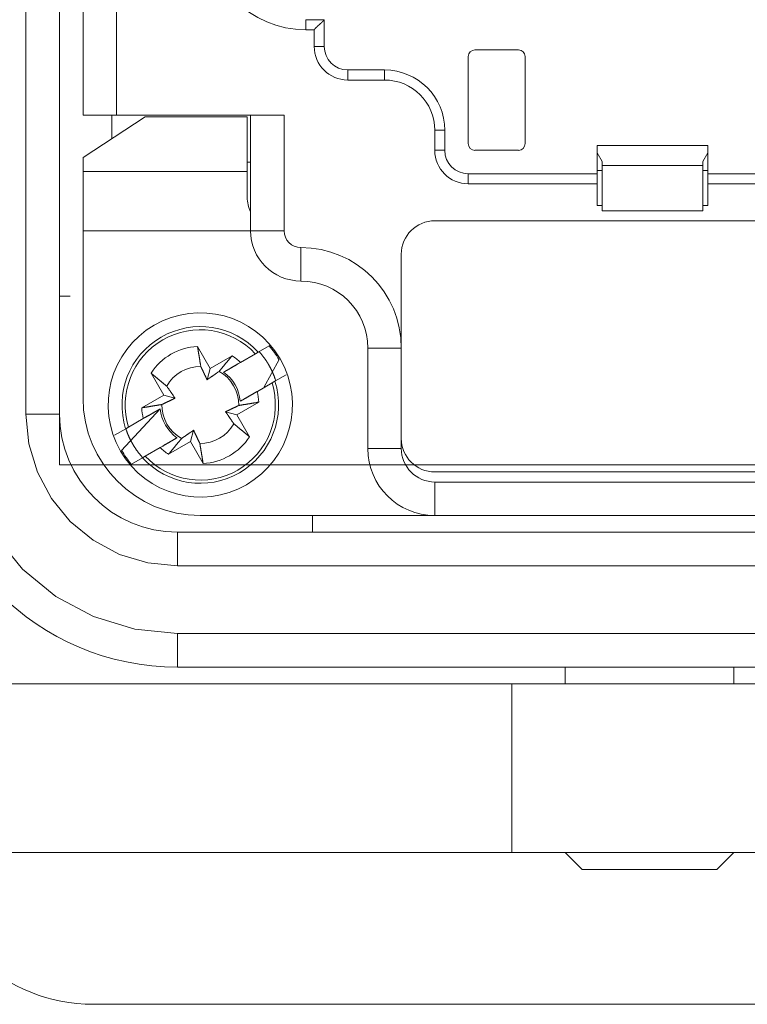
# Model space of a CAD drawing. Header units: millimetres. Extents: x 12388 to 56229, y -202 to 7369.
# Tile 49 of 88: x 21295 to 21382, y 2279 to 2395. Entities that reach past the tile are written whole.
import ezdxf

# ---------------------------------------------------------------- set-up
doc = ezdxf.new("R2010")
doc.units = ezdxf.units.MM
doc.header["$LTSCALE"] = 40
doc.layers.add('도면층1', color=1, linetype='Continuous')

# ---------------------------------------------------------------- blocks, each defined once
blk = doc.blocks.new('0077')
at = {"layer": '도면층1', "linetype": 'Continuous', "lineweight": 15}
for p, q in [((21300.14, 2534.54), (21300.14, 2342.54)), ((21300.14, 2342.54), (21440.14, 2342.54))]:
    blk.add_line(p, q, dxfattribs=at)
at = {"layer": '도면층1', "linetype": 'Continuous', "lineweight": 0}
for p, q in [((21296.14, 2528.54), (21296.14, 2348.54)), ((21300.14, 2348.54), (21300.14, 2528.54)), ((21302.94, 2384), (21302.94, 2491.69)), ((21306.91, 2491.69), (21306.91, 2384)), ((21329.36, 2394.13), (21329.36, 2395.32)), ((21329.36, 2395.32), (21331.55, 2395.32)), ((21331.55, 2395.32), (21331.55, 2392.14)), ((21330.36, 2394.13), (21329.36, 2394.13)), ((21330.36, 2392.14), (21330.36, 2394.13)), ((21330.35, 2392.14), (21331.55, 2392.14)), ((21349.43, 2391.75), (21354.59, 2391.75)), ((21348.63, 2380.62), (21348.63, 2390.95)), ((21355.39, 2390.95), (21355.39, 2380.62)), ((21334.33, 2388.17), (21334.33, 2389.36)), ((21334.33, 2389.36), (21338.7, 2389.36)), ((21338.7, 2388.17), (21338.7, 2389.36)), ((21338.7, 2388.17), (21334.33, 2388.17)), ((21302.94, 2384), (21306.91, 2384)), ((21302.94, 2378.96), (21310.31, 2383.8)), ((21306.34, 2381.2), (21306.34, 2384)), ((21306.91, 2384), (21326.78, 2384)), ((21310.31, 2383.8), (21322.41, 2383.8)), ((21322.41, 2383.8), (21322.41, 2377.33)), ((21322.81, 2370.29), (21322.81, 2384)), ((21326.78, 2384), (21326.78, 2370.29)), ((21344.66, 2379.83), (21344.66, 2382.21)), ((21344.66, 2382.21), (21345.85, 2382.21)), ((21345.85, 2382.21), (21345.85, 2379.83)), ((21363.93, 2377.04), (21363.93, 2380.42)), ((21363.93, 2380.42), (21377.05, 2380.42)), ((21377.05, 2380.42), (21377.05, 2377.04)), ((21302.94, 2378.96), (21302.94, 2377.33)), ((21344.66, 2379.83), (21345.85, 2379.83)), ((21354.59, 2379.83), (21349.43, 2379.83)), ((21363.93, 2379.53), (21364.53, 2378.51)), ((21376.45, 2378.51), (21377.05, 2379.53)), ((21322.81, 2378.43), (21322.41, 2378.43)), ((21364.53, 2378.51), (21364.53, 2378.04)), ((21364.53, 2378.04), (21364.53, 2372.67)), ((21376.45, 2378.04), (21364.53, 2378.04)), ((21376.45, 2378.04), (21376.45, 2378.51)), ((21376.45, 2372.67), (21376.45, 2378.04)), ((21302.94, 2370.29), (21302.94, 2377.33)), ((21302.94, 2377.33), (21322.41, 2377.33)), ((21322.41, 2377.33), (21322.41, 2374.26)), ((21348.63, 2377.04), (21363.93, 2377.04)), ((21348.63, 2375.85), (21348.63, 2377.04)), ((21363.93, 2377.44), (21364.53, 2377.44)), ((21363.93, 2375.85), (21363.93, 2377.04)), ((21376.45, 2377.44), (21377.05, 2377.44)), ((21377.05, 2377.04), (21377.05, 2375.85)), ((21377.05, 2377.04), (21398.7, 2377.04)), ((21363.93, 2375.85), (21348.63, 2375.85)), ((21363.93, 2373.27), (21363.93, 2375.85)), ((21398.7, 2375.85), (21377.05, 2375.85)), ((21377.05, 2375.85), (21377.05, 2373.27)), ((21364.53, 2373.27), (21363.93, 2373.27)), ((21377.05, 2373.27), (21376.45, 2373.27)), ((21376.45, 2372.67), (21364.53, 2372.67)), ((21344.66, 2371.48), (21396.32, 2371.48)), ((21302.94, 2350.42), (21302.94, 2370.29)), ((21302.94, 2370.29), (21322.81, 2370.29)), ((21326.78, 2370.29), (21322.81, 2370.29)), ((21328.77, 2364.33), (21328.77, 2368.3)), ((21340.69, 2356.38), (21340.69, 2367.51)), ((21301.4, 2362.54), (21300.14, 2362.54)), ((21325.03, 2356.65), (21323.71, 2355.88)), ((21316.51, 2356.57), (21318.01, 2353.97)), ((21321.62, 2354.68), (21323.38, 2355.69)), ((21323.38, 2355.69), (21323.71, 2355.88)), ((21336.71, 2344.46), (21336.71, 2356.38)), ((21336.71, 2356.38), (21340.69, 2356.38)), ((21340.69, 2345.65), (21340.69, 2356.38)), ((21318.01, 2353.97), (21320.61, 2355.47)), ((21321.62, 2354.68), (21319.61, 2353.52)), ((21324.39, 2351.69), (21326.18, 2355.02)), ((21312.5, 2350.79), (21311, 2353.39)), ((21317.65, 2352.62), (21318.01, 2353.97)), ((21325.69, 2352.44), (21327.02, 2353.2)), ((21325.36, 2352.25), (21323.61, 2351.24)), ((21325.69, 2352.44), (21325.36, 2352.25)), ((21321.6, 2350.08), (21323.6, 2351.23)), ((21309.9, 2349.29), (21312.5, 2350.79)), ((21312.5, 2350.79), (21313.84, 2350.43)), ((21323.79, 2349.96), (21321.19, 2348.46)), ((21296.14, 2348.54), (21300.14, 2348.54)), ((21312.09, 2349.18), (21307.51, 2344.23)), ((21321.19, 2348.46), (21319.84, 2348.82)), ((21308.33, 2347), (21310.08, 2348.01)), ((21321.19, 2348.46), (21322.69, 2345.86)), ((21307.99, 2346.81), (21306.67, 2346.05)), ((21307.99, 2346.81), (21308.33, 2347)), ((21316.04, 2346.63), (21315.68, 2345.28)), ((21315.68, 2345.28), (21313.08, 2343.78)), ((21313.11, 2345.17), (21314.08, 2345.73)), ((21317.18, 2342.68), (21315.68, 2345.28)), ((21340.69, 2345.65), (21340.69, 2344.46)), ((21312.07, 2344.57), (21310.31, 2343.56)), ((21312.07, 2344.57), (21312.16, 2344.63)), ((21336.71, 2344.46), (21340.69, 2344.46)), ((21308.66, 2342.61), (21309.98, 2343.37)), ((21310.31, 2343.56), (21309.98, 2343.37)), ((21396.32, 2341.68), (21344.66, 2341.68)), ((21344.66, 2336.51), (21344.66, 2340.49)), ((21344.66, 2340.49), (21396.32, 2340.49)), ((21316.84, 2336.51), (21344.66, 2336.51)), ((21330.14, 2336.48), (21330.14, 2334.54)), ((21396.32, 2336.51), (21344.66, 2336.51)), ((21314.14, 2334.54), (21314.14, 2330.54)), ((21426.14, 2334.54), (21314.14, 2334.54)), ((21314.14, 2330.54), (21426.14, 2330.54)), ((21314.14, 2322.54), (21426.14, 2322.54)), ((21314.14, 2318.54), (21314.14, 2322.54)), ((21426.14, 2318.54), (21314.14, 2318.54)), ((21360.14, 2318.54), (21360.14, 2316.54)), ((21380.14, 2316.54), (21380.14, 2318.54)), ((21288.45, 2316.54), (21353.82, 2316.54)), ((21353.82, 2316.54), (21353.82, 2296.54)), ((21353.82, 2316.54), (21386.14, 2316.54)), ((21290.14, 2296.54), (21353.82, 2296.54)), ((21353.82, 2296.54), (21386.14, 2296.54)), ((21360.14, 2296.54), (21362.15, 2294.53)), ((21378.13, 2294.53), (21380.14, 2296.54)), ((21362.14, 2294.54), (21378.14, 2294.54)), ((21436.14, 2278.54), (21304.14, 2278.54))]:
    blk.add_line(p, q, dxfattribs=at)
for points in [[(21331.55, 2395.32), (21331.52, 2395.29, -0.004996), (21331.49, 2395.25, -0.005212), (21331.46, 2395.21, -0.005133), (21331.43, 2395.18, -0.004709), (21331.4, 2395.15, -0.004404), (21331.37, 2395.11, -0.004126), (21331.34, 2395.08, -0.003863), (21331.31, 2395.05, -0.003534), (21331.28, 2395.02, -0.003248), (21331.24, 2394.99, -0.002921), (21331.21, 2394.96, -0.00263), (21331.18, 2394.93, -0.002291), (21331.15, 2394.9, -0.001992), (21331.11, 2394.87, -0.001645), (21331.08, 2394.84, -0.001335), (21331.05, 2394.82, -0.000977), (21331.02, 2394.79, -0.000656), (21330.99, 2394.76, -0.000285), (21330.96, 2394.73, 0.000052), (21330.92, 2394.71, 0.000445), (21330.89, 2394.68, 0.000795), (21330.86, 2394.65, 0.001188), (21330.83, 2394.63, 0.001586), (21330.8, 2394.6, 0.002083), (21330.77, 2394.57, 0.002353), (21330.75, 2394.55, 0.002451), (21330.72, 2394.52, 0.002419), (21330.69, 2394.49, 0.002224), (21330.66, 2394.47, 0.002102), (21330.64, 2394.44, 0.001993), (21330.61, 2394.42, 0.00191), (21330.59, 2394.39, 0.001798), (21330.57, 2394.37, 0.001723), (21330.54, 2394.35, 0.001629), (21330.52, 2394.32, 0.001567), (21330.5, 2394.3, 0.00148), (21330.48, 2394.28, 0.001429), (21330.47, 2394.26, 0.001352), (21330.45, 2394.24, 0.001307), (21330.43, 2394.22, 0.001228), (21330.42, 2394.21, 0.001202), (21330.41, 2394.19, 0.001148), (21330.39, 2394.18, 0.001094), (21330.38, 2394.17, 0.000977), (21330.38, 2394.16, 0.001033), (21330.37, 2394.15, 0.000969), (21330.36, 2394.14, 0.000973), (21330.35, 2394.13, 0.001343)], [(21316.51, 2356.57), (21316.52, 2356.47, 0.00002), (21316.54, 2356.38, 0.000021), (21316.55, 2356.28, 0.000021), (21316.57, 2356.19, 0.000022), (21316.58, 2356.1, 0.000022), (21316.6, 2356.01, 0.000023), (21316.61, 2355.92, 0.000024), (21316.63, 2355.83, 0.000024), (21316.64, 2355.74, 0.000025), (21316.66, 2355.66, 0.000026), (21316.67, 2355.57, 0.000026), (21316.69, 2355.49, 0.000027), (21316.7, 2355.41, 0.000028), (21316.71, 2355.33, 0.000029), (21316.73, 2355.25, 0.00003), (21316.74, 2355.17, 0.00003), (21316.75, 2355.09, 0.000032), (21316.77, 2355.01, 0.000033), (21316.78, 2354.94, 0.000033), (21316.79, 2354.86, 0.000032), (21316.8, 2354.79, 0.000036), (21316.81, 2354.72, 0.000045), (21316.83, 2354.65, 0.000035), (21316.84, 2354.58, 0.000012), (21316.85, 2354.52, 0.000052), (21316.86, 2354.44, 0.000095), (21316.88, 2354.33, 0.000049), (21316.91, 2354.18, 0.000027)], [(21323.81, 2355.97), (21323.85, 2355.92, -0.001799), (21323.9, 2355.87, -0.001799), (21323.94, 2355.82, -0.001799), (21323.98, 2355.77, -0.0018), (21324.03, 2355.72, -0.001801), (21324.07, 2355.66, -0.001802), (21324.11, 2355.61, -0.001802), (21324.16, 2355.56, -0.001804), (21324.2, 2355.51, -0.001805), (21324.24, 2355.45, -0.001806), (21324.28, 2355.4, -0.001807), (21324.32, 2355.35, -0.001809), (21324.36, 2355.29, -0.001809), (21324.4, 2355.24, -0.001808), (21324.44, 2355.18, -0.001806), (21324.48, 2355.13, -0.001805), (21324.52, 2355.07, -0.001804), (21324.56, 2355.02, -0.001803), (21324.6, 2354.96, -0.001802), (21324.64, 2354.91, -0.001801), (21324.68, 2354.85, -0.0018), (21324.71, 2354.79, -0.001799), (21324.75, 2354.74, -0.001799), (21324.79, 2354.68, -0.001798), (21324.82, 2354.62, -0.001798), (21324.86, 2354.56, -0.001798), (21324.89, 2354.51, -0.001797), (21324.93, 2354.45, -0.001797), (21324.96, 2354.39, -0.001797), (21324.99, 2354.33, -0.001797), (21325.03, 2354.27, -0.001797), (21325.06, 2354.21, -0.001798), (21325.09, 2354.15, -0.001798), (21325.13, 2354.09, -0.001799), (21325.16, 2354.03, -0.001799), (21325.19, 2353.97, -0.0018), (21325.22, 2353.91, -0.0018), (21325.25, 2353.85, -0.001801), (21325.28, 2353.79, -0.001802), (21325.31, 2353.73, -0.001804), (21325.34, 2353.67, -0.001804), (21325.37, 2353.61, -0.001804), (21325.39, 2353.55, -0.001807), (21325.42, 2353.49, -0.001812), (21325.45, 2353.42, -0.001808), (21325.48, 2353.36, -0.001796), (21325.5, 2353.3, -0.001811), (21325.53, 2353.24, -0.001845), (21325.55, 2353.18, -0.001792), (21325.58, 2353.11, -0.001673), (21325.6, 2353.05, -0.001845), (21325.63, 2352.99, -0.002197), (21325.65, 2352.92, -0.001668), (21325.67, 2352.86, -0.000574), (21325.69, 2352.8, -0.002349), (21325.72, 2352.73, -0.004041), (21325.75, 2352.62, -0.001976), (21325.8, 2352.47, -0.001047)], [(21319.07, 2353.6), (21319.11, 2353.65, 0.000052), (21319.15, 2353.7, 0.00005), (21319.2, 2353.75, 0.000048), (21319.24, 2353.81, 0.000047), (21319.28, 2353.86, 0.000045), (21319.33, 2353.91, 0.000044), (21319.37, 2353.97, 0.000042), (21319.42, 2354.02, 0.000041), (21319.46, 2354.08, 0.00004), (21319.51, 2354.14, 0.000039), (21319.56, 2354.19, 0.000037), (21319.61, 2354.25, 0.000036), (21319.66, 2354.31, 0.000035), (21319.71, 2354.37, 0.000034), (21319.76, 2354.43, 0.000033), (21319.81, 2354.5, 0.000032), (21319.86, 2354.56, 0.000031), (21319.91, 2354.62, 0.000031), (21319.97, 2354.69, 0.000029), (21320.02, 2354.75, 0.000027), (21320.08, 2354.82, 0.000029), (21320.13, 2354.89, 0.000033), (21320.19, 2354.96, 0.000024), (21320.25, 2355.03, 0.000008), (21320.3, 2355.09, 0.000033), (21320.37, 2355.17, 0.000054), (21320.47, 2355.3, 0.000025), (21320.61, 2355.47, 0.000013)], [(21319.61, 2353.52), (21319.67, 2353.55, 0.000002), (21319.72, 2353.58, 0.000002), (21319.78, 2353.61, 0.000002), (21319.84, 2353.65, 0.000002), (21319.9, 2353.68, 0.000002), (21319.96, 2353.72, 0.000002), (21320.02, 2353.75, 0.000002), (21320.08, 2353.79, 0.000002), (21320.14, 2353.82, 0.000002), (21320.2, 2353.86, 0.000002), (21320.26, 2353.89, 0.000002), (21320.33, 2353.93, 0.000002), (21320.39, 2353.97, 0.000002), (21320.46, 2354, 0.000002), (21320.52, 2354.04, 0.000002), (21320.59, 2354.08, 0.000002), (21320.66, 2354.12, 0.000002), (21320.72, 2354.16, 0.000002), (21320.79, 2354.2, 0.000002), (21320.86, 2354.24, 0.000001), (21320.94, 2354.28, 0.000001), (21321.01, 2354.32, 0.000002), (21321.08, 2354.37, 0.000001), (21321.16, 2354.41, 0), (21321.22, 2354.45, 0.000002), (21321.31, 2354.5, 0.000003), (21321.44, 2354.57, 0.000001), (21321.62, 2354.68, 0.000001)], [(21312.87, 2351.85), (21312.82, 2351.89, 0.000046), (21312.77, 2351.93, 0.000044), (21312.72, 2351.98, 0.000043), (21312.66, 2352.02, 0.000041), (21312.61, 2352.06, 0.00004), (21312.56, 2352.11, 0.000039), (21312.5, 2352.15, 0.000038), (21312.45, 2352.2, 0.000036), (21312.39, 2352.24, 0.000035), (21312.33, 2352.29, 0.000034), (21312.28, 2352.34, 0.000033), (21312.22, 2352.39, 0.000032), (21312.16, 2352.44, 0.000031), (21312.1, 2352.49, 0.00003), (21312.04, 2352.54, 0.000029), (21311.97, 2352.59, 0.000028), (21311.91, 2352.64, 0.000028), (21311.85, 2352.69, 0.000027), (21311.78, 2352.75, 0.000026), (21311.72, 2352.8, 0.000024), (21311.65, 2352.86, 0.000025), (21311.58, 2352.91, 0.000029), (21311.51, 2352.97, 0.000021), (21311.44, 2353.03, 0.000007), (21311.38, 2353.08, 0.000029), (21311.3, 2353.15, 0.000048), (21311.17, 2353.25, 0.000022), (21311, 2353.39, 0.000012)], [(21316.91, 2354.18), (21316.94, 2354.11, 0.000076), (21316.97, 2354.04, 0.000081), (21317, 2353.97, 0.000085), (21317.04, 2353.91, 0.000085), (21317.07, 2353.84, 0.000087), (21317.1, 2353.78, 0.000089), (21317.13, 2353.72, 0.000091), (21317.15, 2353.66, 0.000092), (21317.18, 2353.6, 0.000094), (21317.21, 2353.54, 0.000096), (21317.24, 2353.48, 0.000098), (21317.26, 2353.43, 0.0001), (21317.29, 2353.38, 0.000102), (21317.31, 2353.32, 0.000104), (21317.34, 2353.27, 0.000106), (21317.36, 2353.22, 0.000107), (21317.38, 2353.18, 0.00011), (21317.41, 2353.13, 0.000114), (21317.43, 2353.08, 0.000113), (21317.45, 2353.04, 0.000108), (21317.47, 2352.99, 0.00012), (21317.49, 2352.95, 0.000144), (21317.51, 2352.9, 0.000114), (21317.53, 2352.86, 0.000044), (21317.55, 2352.82, 0.000159), (21317.57, 2352.78, 0.000283), (21317.61, 2352.71, 0.000146), (21317.65, 2352.62, 0.000081)], [(21317.65, 2352.62), (21317.68, 2352.65, 0.00015), (21317.72, 2352.67, 0.000143), (21317.75, 2352.7, 0.00014), (21317.79, 2352.72, 0.000139), (21317.83, 2352.75, 0.000137), (21317.87, 2352.77, 0.000134), (21317.9, 2352.8, 0.000132), (21317.94, 2352.83, 0.00013), (21317.98, 2352.85, 0.000128), (21318.03, 2352.88, 0.000126), (21318.07, 2352.91, 0.000123), (21318.11, 2352.94, 0.000121), (21318.15, 2352.97, 0.000119), (21318.2, 2353, 0.000118), (21318.24, 2353.03, 0.000115), (21318.29, 2353.06, 0.000112), (21318.34, 2353.1, 0.000111), (21318.39, 2353.13, 0.000112), (21318.44, 2353.16, 0.000106), (21318.49, 2353.2, 0.000096), (21318.54, 2353.23, 0.000106), (21318.59, 2353.27, 0.000126), (21318.65, 2353.31, 0.00009), (21318.7, 2353.35, 0.000024), (21318.75, 2353.38, 0.00013), (21318.82, 2353.43, 0.000214), (21318.93, 2353.5, 0.000096), (21319.07, 2353.6, 0.000048)], [(21313.84, 2350.43), (21313.82, 2350.46, 0.000153), (21313.8, 2350.5, 0.000146), (21313.77, 2350.53, 0.000142), (21313.75, 2350.57, 0.000142), (21313.72, 2350.61, 0.000139), (21313.7, 2350.65, 0.000137), (21313.67, 2350.69, 0.000135), (21313.64, 2350.73, 0.000133), (21313.62, 2350.77, 0.00013), (21313.59, 2350.81, 0.000128), (21313.56, 2350.85, 0.000126), (21313.53, 2350.89, 0.000124), (21313.5, 2350.93, 0.000122), (21313.47, 2350.98, 0.00012), (21313.44, 2351.02, 0.000117), (21313.41, 2351.07, 0.000115), (21313.37, 2351.12, 0.000114), (21313.34, 2351.17, 0.000114), (21313.31, 2351.22, 0.000108), (21313.27, 2351.27, 0.000098), (21313.24, 2351.32, 0.000108), (21313.2, 2351.37, 0.000129), (21313.16, 2351.43, 0.000092), (21313.12, 2351.48, 0.000025), (21313.09, 2351.53, 0.000133), (21313.04, 2351.6, 0.000219), (21312.97, 2351.71, 0.000098), (21312.87, 2351.85, 0.000049)], [(21323.61, 2351.24), (21323.53, 2351.19, 0.000002), (21323.45, 2351.14, 0.000002), (21323.37, 2351.1, 0.000002), (21323.29, 2351.05, 0.000002), (21323.22, 2351.01, 0.000002), (21323.14, 2350.97, 0.000003), (21323.07, 2350.92, 0.000003), (21322.99, 2350.88, 0.000003), (21322.92, 2350.84, 0.000003), (21322.85, 2350.8, 0.000003), (21322.78, 2350.76, 0.000003), (21322.71, 2350.72, 0.000003), (21322.64, 2350.68, 0.000003), (21322.58, 2350.64, 0.000003), (21322.51, 2350.6, 0.000003), (21322.44, 2350.56, 0.000003), (21322.38, 2350.53, 0.000003), (21322.31, 2350.49, 0.000003), (21322.25, 2350.45, 0.000003), (21322.19, 2350.42, 0.000003), (21322.12, 2350.38, 0.000004), (21322.06, 2350.34, 0.000005), (21322, 2350.31, 0.000004), (21321.94, 2350.27, 0.000001), (21321.89, 2350.24, 0.000005), (21321.83, 2350.21, 0.000009), (21321.73, 2350.15, 0.000005), (21321.6, 2350.08, 0.000003)], [(21309.9, 2349.29), (21310, 2349.3, 0.000019), (21310.09, 2349.32, 0.00002), (21310.19, 2349.33, 0.00002), (21310.28, 2349.35, 0.000021), (21310.37, 2349.36, 0.000021), (21310.46, 2349.38, 0.000022), (21310.55, 2349.39, 0.000022), (21310.64, 2349.41, 0.000023), (21310.73, 2349.42, 0.000024), (21310.81, 2349.44, 0.000024), (21310.9, 2349.45, 0.000025), (21310.98, 2349.47, 0.000026), (21311.06, 2349.48, 0.000027), (21311.14, 2349.49, 0.000027), (21311.22, 2349.51, 0.000028), (21311.3, 2349.52, 0.000029), (21311.38, 2349.53, 0.00003), (21311.46, 2349.55, 0.000031), (21311.53, 2349.56, 0.000031), (21311.61, 2349.57, 0.00003), (21311.68, 2349.58, 0.000034), (21311.75, 2349.6, 0.000043), (21311.82, 2349.61, 0.000033), (21311.89, 2349.62, 0.000012), (21311.95, 2349.63, 0.000049), (21312.03, 2349.64, 0.00009), (21312.14, 2349.66, 0.000047), (21312.29, 2349.69, 0.000025)], [(21312.29, 2349.69), (21312.36, 2349.72, 0.00008), (21312.43, 2349.75, 0.000086), (21312.5, 2349.79, 0.00009), (21312.56, 2349.82, 0.00009), (21312.63, 2349.85, 0.000092), (21312.69, 2349.88, 0.000094), (21312.75, 2349.91, 0.000096), (21312.81, 2349.93, 0.000098), (21312.87, 2349.96, 0.0001), (21312.93, 2349.99, 0.000102), (21312.98, 2350.02, 0.000104), (21313.04, 2350.04, 0.000106), (21313.09, 2350.07, 0.000108), (21313.14, 2350.09, 0.00011), (21313.2, 2350.12, 0.000112), (21313.25, 2350.14, 0.000113), (21313.29, 2350.16, 0.000116), (21313.34, 2350.19, 0.00012), (21313.39, 2350.21, 0.00012), (21313.43, 2350.23, 0.000114), (21313.48, 2350.25, 0.000127), (21313.52, 2350.27, 0.000152), (21313.57, 2350.29, 0.00012), (21313.61, 2350.31, 0.000047), (21313.64, 2350.33, 0.000169), (21313.69, 2350.35, 0.000299), (21313.76, 2350.39, 0.000155), (21313.84, 2350.43, 0.000085)], [(21323.79, 2349.96), (21323.69, 2349.95, 0.000018), (21323.6, 2349.93, 0.000019), (21323.5, 2349.92, 0.000019), (21323.41, 2349.9, 0.00002), (21323.32, 2349.89, 0.00002), (21323.23, 2349.87, 0.000021), (21323.14, 2349.86, 0.000021), (21323.05, 2349.84, 0.000022), (21322.96, 2349.83, 0.000023), (21322.88, 2349.81, 0.000023), (21322.79, 2349.8, 0.000024), (21322.71, 2349.78, 0.000025), (21322.63, 2349.77, 0.000025), (21322.54, 2349.76, 0.000026), (21322.46, 2349.74, 0.000027), (21322.39, 2349.73, 0.000027), (21322.31, 2349.72, 0.000029), (21322.23, 2349.7, 0.00003), (21322.16, 2349.69, 0.00003), (21322.08, 2349.68, 0.000029), (21322.01, 2349.67, 0.000033), (21321.94, 2349.66, 0.000041), (21321.87, 2349.64, 0.000032), (21321.8, 2349.63, 0.000011), (21321.74, 2349.62, 0.000047), (21321.66, 2349.61, 0.000086), (21321.55, 2349.59, 0.000045), (21321.4, 2349.56, 0.000024)], [(21310.08, 2348.01), (21310.16, 2348.06, 0), (21310.24, 2348.11, -0.000001), (21310.32, 2348.15, -0.000001), (21310.4, 2348.2, -0.000001), (21310.47, 2348.24, -0.000001), (21310.55, 2348.28, -0.000001), (21310.62, 2348.33, -0.000001), (21310.69, 2348.37, -0.000001), (21310.77, 2348.41, -0.000001), (21310.84, 2348.45, -0.000001), (21310.91, 2348.49, -0.000001), (21310.98, 2348.53, -0.000001), (21311.05, 2348.57, -0.000001), (21311.11, 2348.61, -0.000001), (21311.18, 2348.65, -0.000001), (21311.25, 2348.69, -0.000001), (21311.31, 2348.73, -0.000001), (21311.38, 2348.76, -0.000001), (21311.44, 2348.8, -0.000001), (21311.5, 2348.84, -0.000001), (21311.56, 2348.87, -0.000001), (21311.63, 2348.91, -0.000001), (21311.69, 2348.94, -0.000001), (21311.75, 2348.98, 0), (21311.8, 2349.01, -0.000001), (21311.86, 2349.04, -0.000002), (21311.96, 2349.1, -0.000001), (21312.09, 2349.18, -0.000001)], [(21321.4, 2349.56), (21321.33, 2349.53, 0.000081), (21321.26, 2349.5, 0.000087), (21321.19, 2349.47, 0.000091), (21321.13, 2349.43, 0.000091), (21321.06, 2349.4, 0.000093), (21321, 2349.37, 0.000095), (21320.94, 2349.34, 0.000097), (21320.88, 2349.32, 0.000099), (21320.82, 2349.29, 0.000101), (21320.76, 2349.26, 0.000103), (21320.7, 2349.23, 0.000105), (21320.65, 2349.21, 0.000107), (21320.6, 2349.18, 0.000109), (21320.54, 2349.16, 0.000111), (21320.49, 2349.13, 0.000113), (21320.44, 2349.11, 0.000114), (21320.39, 2349.09, 0.000117), (21320.35, 2349.06, 0.000121), (21320.3, 2349.04, 0.000121), (21320.25, 2349.02, 0.000115), (21320.21, 2349, 0.000128), (21320.17, 2348.98, 0.000154), (21320.12, 2348.96, 0.000122), (21320.08, 2348.94, 0.000047), (21320.04, 2348.92, 0.00017), (21320, 2348.9, 0.000302), (21319.93, 2348.86, 0.000156), (21319.84, 2348.82, 0.000086)], [(21319.84, 2348.82), (21319.87, 2348.79, 0.000147), (21319.89, 2348.75, 0.00014), (21319.92, 2348.72, 0.000137), (21319.94, 2348.68, 0.000136), (21319.97, 2348.64, 0.000134), (21319.99, 2348.6, 0.000132), (21320.02, 2348.56, 0.000129), (21320.05, 2348.53, 0.000127), (21320.07, 2348.49, 0.000125), (21320.1, 2348.44, 0.000123), (21320.13, 2348.4, 0.000121), (21320.16, 2348.36, 0.000119), (21320.19, 2348.32, 0.000117), (21320.22, 2348.27, 0.000115), (21320.25, 2348.23, 0.000112), (21320.28, 2348.18, 0.00011), (21320.31, 2348.13, 0.000109), (21320.35, 2348.08, 0.00011), (21320.38, 2348.03, 0.000104), (21320.42, 2347.98, 0.000094), (21320.45, 2347.93, 0.000104), (21320.49, 2347.88, 0.000123), (21320.53, 2347.82, 0.000088), (21320.57, 2347.77, 0.000024), (21320.6, 2347.72, 0.000127), (21320.65, 2347.65, 0.000209), (21320.72, 2347.54, 0.000094), (21320.82, 2347.4, 0.000047)], [(21320.82, 2347.4), (21320.87, 2347.36, 0.000044), (21320.92, 2347.32, 0.000043), (21320.97, 2347.27, 0.000041), (21321.03, 2347.23, 0.00004), (21321.08, 2347.19, 0.000038), (21321.13, 2347.14, 0.000037), (21321.19, 2347.1, 0.000036), (21321.24, 2347.05, 0.000035), (21321.3, 2347.01, 0.000034), (21321.35, 2346.96, 0.000033), (21321.41, 2346.91, 0.000032), (21321.47, 2346.86, 0.000031), (21321.53, 2346.81, 0.00003), (21321.59, 2346.76, 0.000029), (21321.65, 2346.71, 0.000028), (21321.71, 2346.66, 0.000027), (21321.78, 2346.61, 0.000027), (21321.84, 2346.56, 0.000026), (21321.91, 2346.5, 0.000025), (21321.97, 2346.45, 0.000023), (21322.04, 2346.39, 0.000024), (21322.11, 2346.34, 0.000028), (21322.18, 2346.28, 0.000021), (21322.25, 2346.22, 0.000007), (21322.31, 2346.17, 0.000028), (21322.39, 2346.1, 0.000046), (21322.52, 2346, 0.000021), (21322.69, 2345.86, 0.000011)], [(21310.01, 2343.38), (21309.95, 2343.44, -0.002137), (21309.9, 2343.5, -0.002139), (21309.85, 2343.56, -0.002138), (21309.79, 2343.62, -0.002135), (21309.74, 2343.68, -0.002134), (21309.69, 2343.75, -0.002133), (21309.64, 2343.81, -0.002132), (21309.59, 2343.87, -0.002131), (21309.54, 2343.93, -0.00213), (21309.49, 2344, -0.002129), (21309.44, 2344.06, -0.002129), (21309.4, 2344.12, -0.002128), (21309.35, 2344.19, -0.002128), (21309.3, 2344.25, -0.002128), (21309.25, 2344.32, -0.002128), (21309.21, 2344.38, -0.002129), (21309.16, 2344.45, -0.002129), (21309.12, 2344.52, -0.00213), (21309.07, 2344.58, -0.00213), (21309.03, 2344.65, -0.002131), (21308.99, 2344.72, -0.002132), (21308.94, 2344.79, -0.002134), (21308.9, 2344.85, -0.002135), (21308.86, 2344.92, -0.002136), (21308.82, 2344.99, -0.002138), (21308.78, 2345.06, -0.002141), (21308.74, 2345.13, -0.002141), (21308.7, 2345.2, -0.002141), (21308.66, 2345.27, -0.00214), (21308.63, 2345.34, -0.002138), (21308.59, 2345.41, -0.002136), (21308.55, 2345.48, -0.002133), (21308.52, 2345.56, -0.002133), (21308.48, 2345.63, -0.002136), (21308.45, 2345.7, -0.00213), (21308.41, 2345.77, -0.002116), (21308.38, 2345.85, -0.002133), (21308.35, 2345.92, -0.002176), (21308.32, 2345.99, -0.002114), (21308.28, 2346.07, -0.001974), (21308.25, 2346.14, -0.002178), (21308.22, 2346.21, -0.002597), (21308.19, 2346.29, -0.001971), (21308.16, 2346.36, -0.000676), (21308.14, 2346.43, -0.002781), (21308.11, 2346.51, -0.00479), (21308.06, 2346.64, -0.002343), (21308, 2346.82, -0.001241)], [(21316.04, 2346.63), (21316.01, 2346.6, 0.000151), (21315.97, 2346.58, 0.000144), (21315.93, 2346.55, 0.000141), (21315.9, 2346.53, 0.00014), (21315.86, 2346.5, 0.000138), (21315.82, 2346.48, 0.000135), (21315.78, 2346.45, 0.000133), (21315.74, 2346.42, 0.000131), (21315.7, 2346.4, 0.000129), (21315.66, 2346.37, 0.000127), (21315.62, 2346.34, 0.000124), (21315.58, 2346.31, 0.000122), (21315.54, 2346.28, 0.00012), (21315.49, 2346.25, 0.000119), (21315.45, 2346.22, 0.000116), (21315.4, 2346.19, 0.000113), (21315.35, 2346.16, 0.000112), (21315.3, 2346.12, 0.000113), (21315.25, 2346.09, 0.000107), (21315.2, 2346.05, 0.000097), (21315.15, 2346.02, 0.000107), (21315.1, 2345.98, 0.000127), (21315.04, 2345.94, 0.000091), (21314.99, 2345.9, 0.000024), (21314.94, 2345.87, 0.000131), (21314.87, 2345.82, 0.000216), (21314.76, 2345.75, 0.000097), (21314.62, 2345.65, 0.000049)], [(21316.78, 2345.07), (21316.75, 2345.14, 0.000077), (21316.72, 2345.21, 0.000082), (21316.68, 2345.28, 0.000086), (21316.65, 2345.34, 0.000086), (21316.62, 2345.41, 0.000088), (21316.59, 2345.47, 0.00009), (21316.56, 2345.53, 0.000092), (21316.54, 2345.59, 0.000093), (21316.51, 2345.65, 0.000096), (21316.48, 2345.71, 0.000097), (21316.45, 2345.77, 0.000099), (21316.43, 2345.82, 0.000101), (21316.4, 2345.87, 0.000103), (21316.38, 2345.93, 0.000105), (21316.35, 2345.98, 0.000107), (21316.33, 2346.03, 0.000108), (21316.31, 2346.08, 0.000111), (21316.28, 2346.12, 0.000115), (21316.26, 2346.17, 0.000114), (21316.24, 2346.22, 0.000109), (21316.22, 2346.26, 0.000121), (21316.2, 2346.3, 0.000146), (21316.18, 2346.35, 0.000115), (21316.16, 2346.39, 0.000045), (21316.14, 2346.43, 0.000161), (21316.12, 2346.47, 0.000286), (21316.08, 2346.54, 0.000148), (21316.04, 2346.63, 0.000082)], [(21314.08, 2345.73), (21314.02, 2345.7, 0.000003), (21313.97, 2345.67, 0.000003), (21313.91, 2345.64, 0.000003), (21313.85, 2345.6, 0.000003), (21313.79, 2345.57, 0.000003), (21313.73, 2345.53, 0.000003), (21313.67, 2345.5, 0.000003), (21313.61, 2345.47, 0.000003), (21313.55, 2345.43, 0.000003), (21313.49, 2345.39, 0.000003), (21313.43, 2345.36, 0.000003), (21313.36, 2345.32, 0.000003), (21313.3, 2345.28, 0.000002), (21313.23, 2345.25, 0.000002), (21313.17, 2345.21, 0.000002), (21313.1, 2345.17, 0.000002), (21313.03, 2345.13, 0.000002), (21312.96, 2345.09, 0.000002), (21312.89, 2345.05, 0.000002), (21312.82, 2345.01, 0.000002), (21312.75, 2344.97, 0.000002), (21312.68, 2344.93, 0.000002), (21312.61, 2344.88, 0.000002), (21312.53, 2344.84, 0.000001), (21312.47, 2344.8, 0.000002), (21312.38, 2344.75, 0.000004), (21312.25, 2344.68, 0.000002), (21312.07, 2344.57, 0.000001)], [(21314.62, 2345.65), (21314.58, 2345.6, 0.000046), (21314.54, 2345.55, 0.000044), (21314.49, 2345.5, 0.000043), (21314.45, 2345.44, 0.000041), (21314.41, 2345.39, 0.00004), (21314.36, 2345.34, 0.000039), (21314.32, 2345.28, 0.000038), (21314.27, 2345.23, 0.000036), (21314.23, 2345.17, 0.000035), (21314.18, 2345.12, 0.000034), (21314.13, 2345.06, 0.000033), (21314.08, 2345, 0.000032), (21314.03, 2344.94, 0.000031), (21313.98, 2344.88, 0.00003), (21313.93, 2344.82, 0.000029), (21313.88, 2344.76, 0.000028), (21313.83, 2344.69, 0.000028), (21313.78, 2344.63, 0.000027), (21313.72, 2344.56, 0.000026), (21313.67, 2344.5, 0.000024), (21313.61, 2344.43, 0.000025), (21313.56, 2344.36, 0.000029), (21313.5, 2344.29, 0.000021), (21313.44, 2344.22, 0.000007), (21313.39, 2344.16, 0.000029), (21313.32, 2344.08, 0.000048), (21313.22, 2343.95, 0.000022), (21313.08, 2343.78, 0.000012)], [(21317.18, 2342.68), (21317.17, 2342.78, 0.00002), (21317.15, 2342.87, 0.000021), (21317.14, 2342.97, 0.000022), (21317.12, 2343.06, 0.000022), (21317.1, 2343.15, 0.000023), (21317.09, 2343.24, 0.000023), (21317.07, 2343.33, 0.000024), (21317.06, 2343.42, 0.000025), (21317.05, 2343.51, 0.000025), (21317.03, 2343.59, 0.000026), (21317.02, 2343.68, 0.000027), (21317, 2343.76, 0.000027), (21316.99, 2343.84, 0.000028), (21316.98, 2343.93, 0.000029), (21316.96, 2344.01, 0.00003), (21316.95, 2344.08, 0.000031), (21316.94, 2344.16, 0.000032), (21316.92, 2344.24, 0.000034), (21316.91, 2344.31, 0.000034), (21316.9, 2344.39, 0.000032), (21316.89, 2344.46, 0.000037), (21316.87, 2344.53, 0.000045), (21316.86, 2344.6, 0.000036), (21316.85, 2344.67, 0.000012), (21316.84, 2344.73, 0.000052), (21316.83, 2344.81, 0.000096), (21316.81, 2344.92, 0.00005), (21316.78, 2345.07, 0.000027)]]:
    blk.add_lwpolyline(points, format="xyb", dxfattribs=at)
at = {"layer": '도면층1', "linetype": 'Continuous', "lineweight": 0, "flags": 128}
for points in [[(21288.14, 2348.54), (21288.64, 2343.47), (21290.12, 2338.59), (21292.52, 2334.1), (21295.75, 2330.16), (21299.69, 2326.92), (21304.19, 2324.52), (21309.06, 2323.04), (21314.14, 2322.54)], [(21314.14, 2330.54), (21310.62, 2330.89), (21307.25, 2331.91), (21304.14, 2333.58), (21301.41, 2335.81), (21299.17, 2338.54), (21297.51, 2341.65), (21296.48, 2345.03), (21296.14, 2348.54)]]:
    blk.add_lwpolyline(points, dxfattribs=at)
at = {"layer": '도면층1', "linetype": 'Continuous', "lineweight": 0}
for centre, radius, start, end in [((21329.36, 2406.05), 11.92, 180, 270), ((21334.33, 2392.14), 3.97, 180, 270), ((21334.33, 2392.14), 2.78, 180, 270), ((21349.43, 2390.95), 0.795, 90, 180), ((21354.59, 2390.95), 0.795, 0, 90), ((21338.7, 2382.21), 7.15, 0, 90), ((21338.7, 2382.21), 5.96, 0, 90), ((21349.43, 2380.62), 0.795, 180, 270), ((21354.59, 2380.62), 0.795, 270, 0), ((21348.63, 2379.83), 3.97, 180, 270), ((21348.63, 2379.83), 2.78, 180, 270), ((21326.38, 2374.26), 3.97, 180, 205.8469), ((21344.66, 2367.51), 3.97, 90, 180), ((21328.77, 2370.29), 5.96, 180, 270), ((21328.77, 2370.29), 1.99, 180, 270), ((21328.77, 2356.38), 11.92, 0, 90), ((21328.77, 2356.38), 7.95, 0, 90), ((21316.84, 2349.63), 10.93, 30, 120), ((21316.84, 2349.63), 10.93, 120, 30), ((21316.84, 2349.63), 9.29, 42.3529, 197.6471), ((21316.84, 2349.63), 8.91, 42.8772, 197.123), ((21316.84, 2349.63), 10.78, 30, 40.6178), ((21316.84, 2349.63), 6.95, 92.7971, 147.2029), ((21316.84, 2349.63), 6.95, 46.6015, 57.2029), ((21316.84, 2349.63), 4.56, 89.2353, 150.7647), ((21316.84, 2349.63), 4.56, 359.2353, 60.7647), ((21316.84, 2349.63), 4.77, 5.4098, 54.5902), ((21316.84, 2349.63), 9.29, 222.3529, 17.6471), ((21316.84, 2349.63), 8.91, 222.8773, 17.1231), ((21316.84, 2349.63), 6.95, 2.7971, 13.3985), ((21316.84, 2350.42), 13.91, 180, 270), ((21316.84, 2349.63), 4.56, 179.2353, 240.7647), ((21314.14, 2348.54), 30, 180, 270), ((21314.14, 2348.54), 14, 180, 270), ((21316.84, 2349.63), 6.95, 182.7971, 193.3985), ((21316.84, 2349.63), 4.77, 185.4098, 234.5902), ((21316.84, 2349.63), 4.56, 269.2353, 330.7647), ((21316.84, 2349.63), 6.95, 272.7971, 327.2029), ((21344.66, 2345.65), 3.97, 180, 270), ((21316.84, 2349.63), 10.78, 210, 220.6178), ((21316.84, 2349.63), 6.95, 226.6015, 237.2029), ((21344.66, 2344.46), 7.95, 180, 270), ((21344.66, 2344.46), 3.97, 180, 270), ((21304.14, 2298.54), 20, 184.3006, 270)]:
    blk.add_arc(centre, radius, start, end, dxfattribs=at)
blk = doc.blocks.new('view dd')
blk.add_blockref('0077', (0, 0))

msp = doc.modelspace()

# ---------------------------------------------------------------- block references
msp.add_blockref('view dd', (0, 0))

doc.saveas('drawing.dxf')
